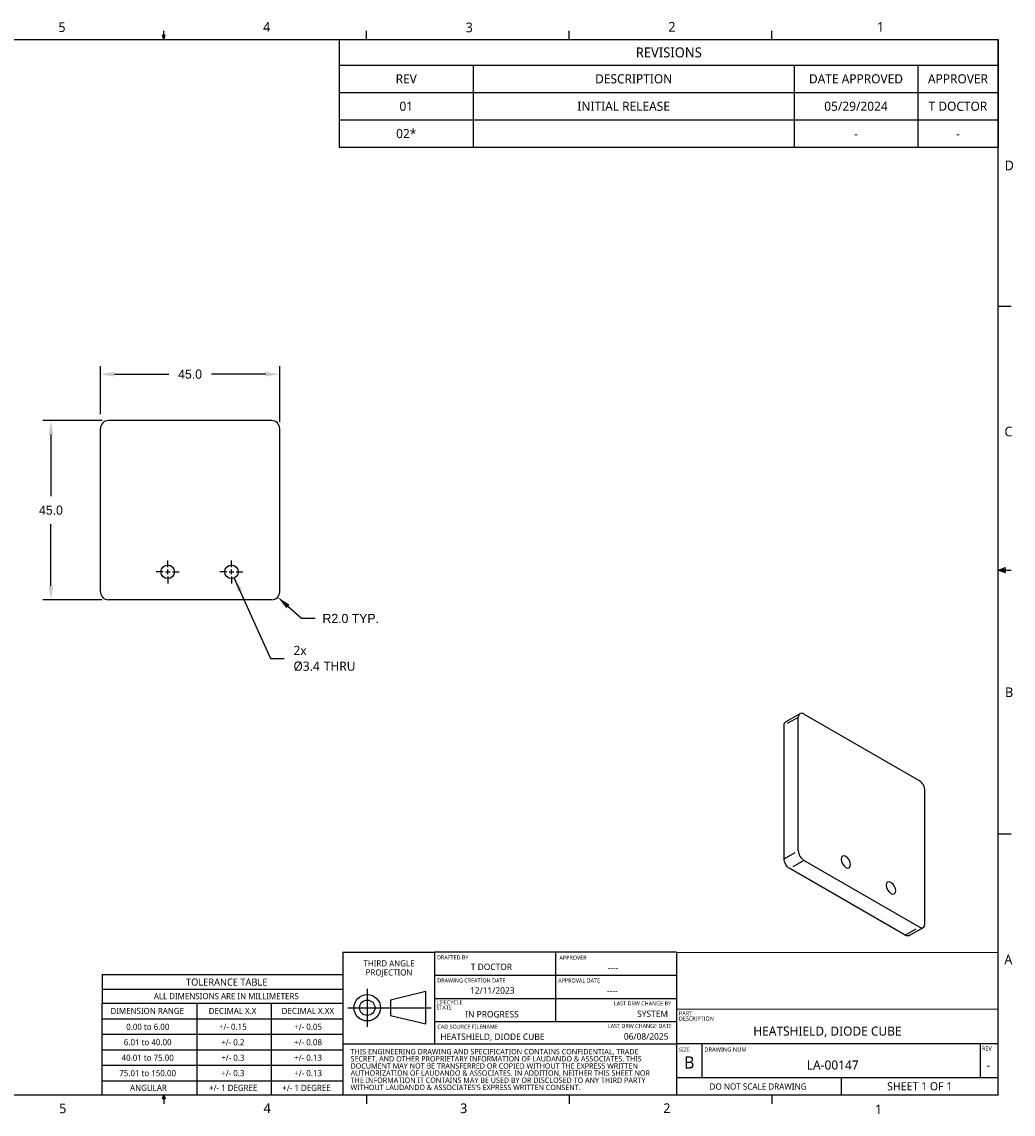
# Model space of a CAD drawing. Extents: x 0.3 to 17, y 0.1 to 10.9.
# Tile 2 of 2: x 7.2 to 17, y 0.1 to 10.9. Entities that reach past the tile are written whole.
import ezdxf

# ---------------------------------------------------------------- set-up
doc = ezdxf.new("R2010")
doc.units = 0
doc.header["$LTSCALE"] = 0.5
doc.header["$MEASUREMENT"] = 0
doc.header["$PDMODE"] = 33
doc.header["$PDSIZE"] = 0.03937
doc.linetypes.add('CENTER', pattern=[0.72, 0.45, -0.09, 0.09, -0.09])
doc.linetypes.add('ONS_PHANTOM', pattern=[0.5, 0.25, -0.05, 0.05, -0.05, 0.05, -0.05])
doc.layers.get('DEFPOINTS').update_dxf_attribs({"linetype": 'CONTINUOUS'})
for name, color, linetype in [('ANNOTATION_LINES', 7, 'CONTINUOUS'), ('ANNOTATION_TEXT', 7, 'CONTINUOUS'), ('BORDER_FRAME', 7, 'CONTINUOUS'), ('CENTERMARKS', 7, 'CONTINUOUS'), ('TABLES', 7, 'CONTINUOUS'), ('TANGENT_LINES', 7, 'CONTINUOUS'), ('TITLE_BLOCK', 7, 'CONTINUOUS'), ('VISIBLE', 7, 'CONTINUOUS')]:
    doc.layers.add(name, color=color, linetype=linetype)
doc.styles.add('ONSHAPE-CUSTOM-STYLE-NOTE0', font='NotoSans-Regular.ttf')
doc.styles.add('ONSHAPE-CUSTOM-STYLE-NOTE1', font='NotoSans-Regular.ttf')
doc.styles.add('ONSHAPE-CUSTOM-STYLE-NOTE2', font='NotoSans-Regular.ttf')
doc.styles.add('ONSHAPE-CUSTOM-STYLE-NOTE3', font='NotoSans-Regular.ttf')
doc.styles.add('ONSHAPE-CUSTOM-STYLE-NOTE4', font='NotoSans-Regular.ttf')
doc.styles.add('ONSHAPE-CUSTOM-STYLE-NOTE5', font='NotoSans-Regular.ttf')
doc.styles.add('ONSHAPE-CUSTOM-STYLE-NOTE6', font='NotoSans-Regular.ttf')
doc.styles.add('ONSHAPE-CUSTOM-STYLE-NOTE7', font='NotoSans-Regular.ttf')
doc.styles.add('ONSHAPE-CUSTOM-STYLE-NOTE_', font='NotoSans-Regular.ttf')
doc.styles.add('ONSHAPE-STANDARD', font='NotoSans-Regular.ttf')
doc.styles.add('ONSHAPE-STANDARD-DIMENSION', font='txt')
doc.styles.add('ONSHAPE-STANDARD-HOLE-CALL', font='Noto Sans', dxfattribs={"height": 0.090551})
doc.styles.add('ONSHAPE-STANDARD-REVISION0', font='Noto Sans')
doc.styles.add('ONSHAPE-STANDARD-REVISION1', font='Noto Sans')
doc.styles.add('ONSHAPE-STANDARD-REVISIONT', font='Noto Sans')
doc.dimstyles.new('ONSHAPE-STANDARD$0', dxfattribs={"dimtxt": 0.090551, "dimasz": 0.137795, "dimexe": 0.07874, "dimexo": 0.062992, "dimgap": 0.090551, "dimtad": 0, "dimtih": 1, "dimtoh": 1, "dimdec": 1, "dimlfac": 25.4, "dimzin": 7, "dimtxsty": 'ONSHAPE-STANDARD-DIMENSION', "dimcen": 0.09, "dimclrd": 7, "dimclre": 7, "dimclrt": 7, "dimadec": 1, "dimazin": 3, "dimtfac": 1, "dimtdec": 1, "dimtofl": 0, "dimtmove": 0, "dimatfit": 3, "dimtolj": 1, "dimtzin": 7})
doc.dimstyles.new('ONSHAPE-STANDARD$4', dxfattribs={"dimtxt": 0.090551, "dimasz": 0.137795, "dimexe": 0.07874, "dimexo": 0.062992, "dimgap": 0.090551, "dimtad": 0, "dimtih": 1, "dimtoh": 1, "dimdec": 1, "dimlfac": 25.4, "dimzin": 7, "dimtxsty": 'ONSHAPE-STANDARD-DIMENSION', "dimcen": 0, "dimclrd": 7, "dimclre": 7, "dimclrt": 7, "dimadec": 1, "dimazin": 3, "dimtfac": 1, "dimtdec": 1, "dimtofl": 0, "dimtmove": 0, "dimatfit": 3, "dimtolj": 1, "dimtzin": 7})

# ---------------------------------------------------------------- blocks, each defined once
blk = doc.blocks.new('*T1')
at = {"layer": 'TABLES', "color": 0, "linetype": 'BYBLOCK'}
for p, q in [((0, 0), (6.513, 0)), ((0, 0), (0, -1.063)), ((6.513, 0), (6.513, -1.063)), ((0, -0.253), (6.513, -0.253)), ((1.324, -0.253), (1.324, -1.063)), ((4.496, -0.253), (4.496, -1.063)), ((5.717, -0.253), (5.717, -1.063)), ((0, -0.523), (6.513, -0.523)), ((0, -0.794), (6.513, -0.794)), ((0, -1.063), (6.513, -1.063))]:
    blk.add_line(p, q, dxfattribs=at)
at = {"layer": 'TABLES', "color": 0}
for s, insert, char_height, width, attachment_point, style in [('{REVISIONS}', (3.257, -0.127), 0.09843, 6.39514, 5, 'ONSHAPE-STANDARD-REVISIONT'), ('REV', (0.662, -0.388), 0.0906, 1.20615, 5, 'ONSHAPE-STANDARD-REVISION0'), ('DESCRIPTION', (2.91, -0.388), 0.09055, 3.05356, 5, 'ONSHAPE-STANDARD-REVISION0'), ('DATE APPROVED', (5.107, -0.388), 0.09055, 1.10321, 5, 'ONSHAPE-STANDARD-REVISION0'), ('APPROVER', (6.115, -0.388), 0.0906, 0.67789, 5, 'ONSHAPE-STANDARD-REVISION0'), ('{01}', (0.662, -0.659), 0.0906, 1.20615, 5, 'ONSHAPE-STANDARD-REVISION1'), ('{\\fNoto Sans|b0|i0|c0|p0;\\W7.90808;    }INITIAL RELEASE', (1.383, -0.659), 0.09055, 3.05356, 4, 'ONSHAPE-STANDARD-REVISION1'), ('{05/29/2024}', (5.107, -0.659), 0.09055, 1.10321, 5, 'ONSHAPE-STANDARD-REVISION1'), ('{T DOCTOR}', (6.115, -0.659), 0.0906, 0.67789, 5, 'ONSHAPE-STANDARD-REVISION1'), ('{02*}', (0.662, -0.929), 0.0906, 1.20615, 5, 'ONSHAPE-STANDARD-REVISION1'), ('{-}', (5.107, -0.929), 0.0906, 1.10321, 5, 'ONSHAPE-STANDARD-REVISION1'), ('{-}', (6.115, -0.929), 0.0906, 0.67789, 5, 'ONSHAPE-STANDARD-REVISION1')]:
    blk.add_mtext(s, dxfattribs=dict(at, insert=insert, char_height=char_height, width=width, attachment_point=attachment_point, style=style))
blk = doc.blocks.new('*U2', base_point=(-0.091, -0.125))
at = {"layer": 'ANNOTATION_TEXT', "color": 0, "char_height": 0.0906, "attachment_point": 7, "style": 'ONSHAPE-STANDARD-HOLE-CALL'}
for s, insert in [('2x', (0, -0.091)), ('%%c3.4', (0, -0.25)), (' THRU', (0.269, -0.247))]:
    blk.add_mtext(s, dxfattribs=dict(at, insert=insert))
blk = doc.blocks.new('*D3')
at = {"layer": 'ANNOTATION_TEXT', "color": 7}
for p, q in [((7.988, 6.951), (7.404, 6.951)), ((7.483, 6.813), (7.483, 6.203)), ((7.483, 5.317), (7.483, 5.928)), ((7.988, 5.18), (7.404, 5.18))]:
    blk.add_line(p, q, dxfattribs=at)
for points in [[(7.506, 6.813), (7.46, 6.813), (7.483, 6.951)], [(7.46, 5.317), (7.506, 5.317), (7.483, 5.18)]]:
    blk.add_solid(points, dxfattribs=at)
at = {"layer": 'DEFPOINTS', "color": 0}
for p in [(7.483, 6.951), (8.051, 6.951), (8.051, 5.18)]:
    blk.add_point(p, dxfattribs=at)
at = {"layer": 'ANNOTATION_TEXT', "color": 7, "insert": (7.483, 6.065), "char_height": 0.0906, "attachment_point": 5, "style": 'ONSHAPE-STANDARD-DIMENSION'}
blk.add_mtext('\\A1;45.0', dxfattribs=at)
blk = doc.blocks.new('*D4')
at = {"layer": 'ANNOTATION_TEXT', "color": 7}
for p, q in [((7.972, 7.014), (7.972, 7.487)), ((9.744, 6.935), (9.744, 7.487)), ((8.11, 7.409), (8.647, 7.409)), ((9.606, 7.409), (9.069, 7.409))]:
    blk.add_line(p, q, dxfattribs=at)
for points in [[(8.11, 7.432), (8.11, 7.386), (7.972, 7.409)], [(9.606, 7.386), (9.606, 7.432), (9.744, 7.409)]]:
    blk.add_solid(points, dxfattribs=at)
at = {"layer": 'DEFPOINTS', "color": 0}
for p in [(9.744, 7.409), (7.972, 6.872), (9.744, 6.872)]:
    blk.add_point(p, dxfattribs=at)
at = {"layer": 'ANNOTATION_TEXT', "color": 7, "insert": (8.858, 7.409), "char_height": 0.0906, "attachment_point": 5, "style": 'ONSHAPE-STANDARD-DIMENSION'}
blk.add_mtext('\\A1;45.0', dxfattribs=at)
blk = doc.blocks.new('*D5')
at = {"layer": 'ANNOTATION_TEXT', "color": 7}
for p, q in [((9.958, 4.994), (9.826, 5.113)), ((10.096, 4.994), (9.958, 4.994))]:
    blk.add_line(p, q, dxfattribs=at)
blk.add_solid([(9.841, 5.13), (9.811, 5.096), (9.724, 5.206)], dxfattribs=at)
at = {"layer": 'DEFPOINTS', "color": 0}
for p in [(9.665, 5.258), (9.724, 5.206)]:
    blk.add_point(p, dxfattribs=at)
at = {"layer": 'ANNOTATION_TEXT', "color": 7, "insert": (10.446, 4.994), "char_height": 0.09055, "attachment_point": 5, "style": 'ONSHAPE-STANDARD-DIMENSION'}
blk.add_mtext('\\A1;R2.0 TYP.', dxfattribs=at)

msp = doc.modelspace()

# ---------------------------------------------------------------- linework, layer by layer
at = {"layer": 'ANNOTATION_LINES'}
for p, q in [((9.2949, 5.3941, 0.3445), (9.6515, 4.5987, -0.3445)), ((9.6515, 4.5987), (9.7893, 4.5987))]:
    msp.add_line(p, q, dxfattribs=at)
msp.add_solid([(9.3303, 5.2589), (9.2949, 5.3941), (9.3722, 5.2777)], dxfattribs=at)
at = {"layer": 'BORDER_FRAME'}
for p, q in [((8.5983, 10.7165), (8.5983, 10.8028)), ((10.6019, 10.7165), (10.6019, 10.8028)), ((12.6055, 10.7165), (12.6055, 10.8028)), ((14.6092, 10.7165), (14.6092, 10.8028)), ((0.3928, 10.7165), (16.846, 10.7165)), ((8.6111, 10.7592), (8.5848, 10.7592)), ((8.5983, 10.7165), (8.5848, 10.7592)), ((8.5911, 10.7592), (8.5983, 10.7165)), ((8.6033, 10.7592), (8.5983, 10.7165)), ((8.5983, 10.7165), (8.6111, 10.7592)), ((16.846, 0.2823), (16.846, 10.7165)), ((16.847, 8.0811), (16.9742, 8.0811)), ((16.847, 5.4732), (16.9153, 5.4977)), ((16.847, 5.4732), (16.9153, 5.4824)), ((16.847, 5.4732), (16.9153, 5.4627)), ((16.847, 5.4732), (16.9153, 5.4502)), ((16.847, 5.4732), (16.9742, 5.4732)), ((16.9153, 5.4977), (16.9153, 5.4502)), ((16.847, 2.8653), (16.9742, 2.8653)), ((16.846, 0.2823), (0.3928, 0.2823)), ((8.5848, 0.247), (8.5983, 0.2822)), ((8.6111, 0.247), (8.5848, 0.247)), ((8.5983, 0.2822), (8.6111, 0.247)), ((8.5983, 0.2822), (8.5983, 0.1959)), ((10.6019, 0.2822), (10.6019, 0.1959)), ((12.6055, 0.2822), (12.6055, 0.1959)), ((14.6091, 0.2795), (14.6091, 0.1959))]:
    msp.add_line(p, q, dxfattribs=at)
at = {"layer": 'CENTERMARKS', "linetype": 'CENTER'}
for p, q in [((8.6376, 5.502), (8.6376, 5.5689)), ((9.2675, 5.502), (9.2675, 5.5689)), ((8.5907, 5.4551), (8.5238, 5.4551)), ((8.6376, 5.4083), (8.6376, 5.3414)), ((8.6844, 5.4551), (8.7514, 5.4551)), ((9.2207, 5.4551), (9.1537, 5.4551)), ((9.2675, 5.4083), (9.2675, 5.3414)), ((9.3144, 5.4551), (9.3813, 5.4551))]:
    msp.add_line(p, q, dxfattribs=at)
at = {"layer": 'CENTERMARKS', "linetype": 'CONTINUOUS'}
for p, q in [((8.6142, 5.4551), (8.661, 5.4551)), ((8.6376, 5.4317), (8.6376, 5.4786)), ((9.2441, 5.4551), (9.2909, 5.4551)), ((9.2675, 5.4317), (9.2675, 5.4786))]:
    msp.add_line(p, q, dxfattribs=at)
at = {"layer": 'TANGENT_LINES', "linetype": 'ONS_PHANTOM'}
for p, q in [((14.8692, 4.0172), (14.73, 3.9369)), ((14.73, 2.6189), (14.8692, 2.6992)), ((14.9248, 2.6028), (14.7857, 2.5224)), ((15.927, 1.8635), (16.0662, 1.9438))]:
    msp.add_line(p, q, dxfattribs=at)
at = {"layer": 'TITLE_BLOCK', "linetype": 'CONTINUOUS'}
for p, q in [((10.3686, 1.6946), (10.3686, 0.7891)), ((11.2742, 1.6946), (11.2742, 0.7901)), ((13.666, 1.6946), (16.846, 1.6939)), ((13.666, 1.6946), (13.666, 0.7891)), ((10.3686, 0.7901), (10.3686, 0.2823)), ((13.666, 0.7902), (13.666, 0.283))]:
    msp.add_line(p, q, dxfattribs=at)
at = {"layer": 'TITLE_BLOCK'}
for p, q in [((10.3686, 1.6946), (11.2742, 1.6946)), ((13.666, 1.6946), (11.2742, 1.6946)), ((12.4688, 1.6946), (12.4688, 1.0067)), ((7.9901, 1.4739), (7.9901, 1.1878)), ((7.9902, 1.474), (10.3686, 1.474)), ((13.6634, 1.4646), (11.2742, 1.4646)), ((7.9902, 1.331), (10.3686, 1.331)), ((10.6092, 1.3341), (10.6092, 0.9583)), ((11.1871, 1.3054), (10.8385, 1.2223)), ((11.1871, 0.987), (11.1871, 1.3054)), ((7.9901, 0.2821), (7.9901, 1.1878)), ((10.3686, 1.1879), (7.9902, 1.1879)), ((8.9243, 1.1879), (8.9243, 0.2823)), ((9.6598, 1.1879), (9.6598, 0.2823)), ((10.8385, 1.2223), (10.8385, 1.0701)), ((13.6634, 1.2357), (11.2742, 1.2357)), ((10.4186, 1.1462), (11.24, 1.1462)), ((10.8385, 1.1462), (11.1871, 1.1462)), ((13.666, 1.1341), (16.846, 1.1329)), ((10.3686, 1.0347), (7.9902, 1.0347)), ((10.8385, 1.0701), (11.1871, 0.987)), ((13.6634, 1.0067), (11.2742, 1.0067)), ((10.3686, 0.8814), (7.9902, 0.8814)), ((10.3686, 0.7901), (13.666, 0.7901)), ((16.846, 0.7899), (13.666, 0.7901)), ((13.9185, 0.4542), (13.9185, 0.7901)), ((16.6679, 0.7901), (16.6679, 0.4563)), ((10.3686, 0.7281), (7.9902, 0.7281)), ((10.3686, 0.5749), (7.9902, 0.5749)), ((16.846, 0.4543), (13.666, 0.4542)), ((15.2924, 0.4542), (15.2924, 0.2823)), ((10.3686, 0.4216), (7.9902, 0.4216))]:
    msp.add_line(p, q, dxfattribs=at)
for radius in [0.1302, 0.0761]:
    msp.add_circle((10.6092, 1.1462), radius, dxfattribs=at)
at = {"layer": 'VISIBLE'}
for p, q in [((9.6652, 6.9512), (8.051, 6.9512)), ((7.9722, 5.2583), (7.9722, 6.8725)), ((9.7439, 5.2583), (9.7439, 6.8725)), ((9.6652, 5.1795), (8.051, 5.1795)), ((14.8855, 4.0533), (14.7463, 3.9729)), ((14.8692, 2.6992), (14.8692, 4.0172)), ((16.0662, 3.3904), (14.9248, 4.0494)), ((14.73, 2.6189), (14.73, 3.9369)), ((16.1219, 1.976), (16.1219, 3.2939)), ((16.0662, 1.9438), (14.9248, 2.6028)), ((15.927, 1.8635), (14.7857, 2.5224)), ((15.9664, 1.8596), (16.1056, 1.9399))]:
    msp.add_line(p, q, dxfattribs=at)
for centre in [(8.6376, 5.4551), (9.2675, 5.4551)]:
    msp.add_circle(centre, 0.0669, dxfattribs=at)
for centre, start, end in [((8.051, 6.8725), 90, 180), ((9.6652, 6.8725), 0, 90), ((8.051, 5.2583), 180, 270), ((9.6652, 5.2583), 270, 0)]:
    msp.add_arc(centre, 0.0787, start, end, dxfattribs=at)
for centre, start_param, end_param in [((14.9248, 3.9851), 5.4977871, 7.0685835), ((16.0662, 3.3261), 3.9269908, 5.4977871), ((14.9248, 2.6671), 0.7853982, 2.3561945), ((16.0662, 2.0081), 2.3561945, 3.9269908)]:
    msp.add_ellipse(centre, major_axis=(-0.0394, 0.0682), ratio=0.5773503, start_param=start_param, end_param=end_param, dxfattribs=at)
at = {"layer": 'VISIBLE', "extrusion": (0, 0, -1)}
for centre, start_param, end_param in [((14.7857, 3.9047), 2.3561945, 3.1415927), ((14.7857, 2.5867), 0.7853982, 2.3561945), ((15.927, 1.9278), 0, 0.7853982)]:
    msp.add_ellipse(centre, major_axis=(0.0394, -0.0682), ratio=0.5773503, start_param=start_param, end_param=end_param, dxfattribs=at)
for centre in [(15.3396, 2.5883), (15.7851, 2.3312)]:
    msp.add_ellipse(centre, major_axis=(0.0335, -0.058), ratio=0.5773503, dxfattribs=at)

# ---------------------------------------------------------------- block references
at = {"layer": 'ANNOTATION_TEXT', "color": 7}
msp.add_blockref('*U2', (9.7893, 4.5987), dxfattribs=at)
at = {"layer": 'TABLES'}
msp.add_blockref('*T1', (10.3328, 10.7165), dxfattribs=at)

# ---------------------------------------------------------------- texts
at = {"layer": 'BORDER_FRAME', "char_height": 0.0954, "attachment_point": 1, "style": 'ONSHAPE-STANDARD'}
for s, insert in [('5', (7.5568, 10.8876)), ('4', (9.5802, 10.8901)), ('3', (11.582, 10.885)), ('2', (13.5851, 10.8907)), ('1', (15.6474, 10.8908)), ('D', (16.9099, 9.5208)), ('C', (16.9068, 6.8902)), ('B', (16.9136, 4.3129)), ('A', (16.9058, 1.6709)), ('5', (7.5644, 0.1993)), ('4', (9.5846, 0.2025)), ('3', (11.527, 0.2003)), ('2', (13.5355, 0.2012)), ('1', (15.6279, 0.1899))]:
    msp.add_mtext(s, dxfattribs=dict(at, insert=insert))
at = {"layer": 'TITLE_BLOCK'}
for s, insert, char_height, attachment_point, style in [('DRAFTED BY', (11.2986, 1.6634), 0.04007, 1, 'ONSHAPE-STANDARD'), ('APPROVER', (12.509, 1.6607), 0.04007, 1, 'ONSHAPE-STANDARD'), ('THIRD ANGLE', (10.8243, 1.6152), 0.060101, 2, 'ONSHAPE-STANDARD'), ('PROJECTION', (10.8245, 1.5254), 0.0601, 2, 'ONSHAPE-STANDARD'), ('TOLERANCE TABLE', (9.2202, 1.4352), 0.070118, 2, 'ONSHAPE-STANDARD'), ('DRAWING CREATION DATE', (11.3017, 1.4361), 0.040067, 1, 'ONSHAPE-STANDARD'), ('APPROVAL DATE', (12.4967, 1.4355), 0.040067, 1, 'ONSHAPE-CUSTOM-STYLE-NOTE_'), ('ALL DIMENSIONS ARE IN MILLIMETERS', (9.2159, 1.2911), 0.060101, 2, 'ONSHAPE-STANDARD'), ('LIFECYCLE', (11.2929, 1.2199), 0.04007, 1, 'ONSHAPE-STANDARD'), ('DIMENSION RANGE', (8.435, 1.145), 0.060101, 2, 'ONSHAPE-STANDARD'), ('DECIMAL X.X', (9.2785, 1.145), 0.060101, 2, 'ONSHAPE-STANDARD'), ('DECIMAL X.XX', (10.0224, 1.145), 0.060101, 2, 'ONSHAPE-STANDARD'), ('STATE', (11.2929, 1.1681), 0.04007, 1, 'ONSHAPE-STANDARD'), ('PART', (13.69, 1.1116), 0.04007, 1, 'ONSHAPE-STANDARD'), ('0.00 to 6.00', (8.4401, 0.988), 0.060101, 2, 'ONSHAPE-STANDARD'), ('+/- 0.15', (9.2806, 0.988), 0.0601, 2, 'ONSHAPE-STANDARD'), ('+/- 0.05', (10.0248, 0.988), 0.0601, 2, 'ONSHAPE-STANDARD'), ('CAD SOURCE FILENAME', (11.3025, 0.9789), 0.040067, 1, 'ONSHAPE-STANDARD'), ('DESCRIPTION', (13.69, 1.0598), 0.040067, 1, 'ONSHAPE-STANDARD'), ('6.01 to 40.00', (8.4397, 0.8354), 0.060101, 2, 'ONSHAPE-STANDARD'), ('+/- 0.2', (9.281, 0.8354), 0.0601, 2, 'ONSHAPE-STANDARD'), ('+/- 0.08', (10.0248, 0.8354), 0.0601, 2, 'ONSHAPE-STANDARD'), ('DRAWING NUM', (13.9406, 0.7551), 0.042405, 1, 'ONSHAPE-STANDARD'), ('REV', (16.6862, 0.7636), 0.04007, 1, 'ONSHAPE-STANDARD'), ('40.01 to 75.00', (8.4393, 0.6827), 0.060101, 2, 'ONSHAPE-STANDARD'), ('+/- 0.3', (9.281, 0.6827), 0.0601, 2, 'ONSHAPE-STANDARD'), ('+/- 0.13', (10.0248, 0.6827), 0.0601, 2, 'ONSHAPE-STANDARD'), ('THIS ENGINEERING DRAWING AND SPECIFICATION CONTAINS CONFIDENTIAL, TRADE', (10.4444, 0.739), 0.053006, 1, 'ONSHAPE-STANDARD'), ('SECRET, AND OTHER PROPRIETARY INFORMATION OF LAUDANDO & ASSOCIATES. THIS', (10.4444, 0.6684), 0.053006, 1, 'ONSHAPE-STANDARD'), ('SIZE', (13.69, 0.7524), 0.04007, 1, 'ONSHAPE-STANDARD'), ('B', (13.792, 0.6655), 0.1202, 2, 'ONSHAPE-STANDARD'), ('DOCUMENT MAY NOT BE TRANSFERRED OR COPIED WITHOUT THE EXPRESS WRITTEN', (10.4444, 0.5977), 0.053006, 1, 'ONSHAPE-STANDARD'), ('75.01 to 150.00', (8.4389, 0.5301), 0.060101, 2, 'ONSHAPE-STANDARD'), ('+/- 0.3', (9.281, 0.5301), 0.0601, 2, 'ONSHAPE-STANDARD'), ('+/- 0.13', (10.0248, 0.5301), 0.0601, 2, 'ONSHAPE-STANDARD'), ('AUTHORIZATION OF LAUDANDO & ASSOCIATES. IN ADDITION, NEITHER THIS SHEET NOR', (10.4444, 0.527), 0.053006, 1, 'ONSHAPE-STANDARD'), ('THE INFORMATION IT CONTAINS MAY BE USED BY OR DISCLOSED TO ANY THIRD PARTY', (10.4444, 0.4563), 0.053006, 1, 'ONSHAPE-STANDARD'), ('ANGULAR', (8.4465, 0.3847), 0.0601, 2, 'ONSHAPE-STANDARD'), ('+/- 1 DEGREE', (9.2846, 0.3847), 0.060101, 2, 'ONSHAPE-STANDARD'), ('+/- 1 DEGREE', (10.0088, 0.3847), 0.060101, 2, 'ONSHAPE-STANDARD'), ("WITHOUT LAUDANDO & ASSOCIATES'S EXPRESS WRITTEN CONSENT.", (10.4444, 0.3857), 0.053006, 1, 'ONSHAPE-STANDARD'), ('DO NOT SCALE DRAWING', (14.4723, 0.3981), 0.061063, 2, 'ONSHAPE-STANDARD')]:
    msp.add_mtext(s, dxfattribs=dict(at, insert=insert, char_height=char_height, attachment_point=attachment_point, style=style))
at = {"layer": 'TITLE_BLOCK', "attachment_point": 1}
for s, insert, char_height, width, style in [('{\\fNoto Sans|b0|i0|c0|p0;\\W6.94722;  }T DOCTOR', (11.3336, 1.5824), 0.063607, 1.076884, 'ONSHAPE-STANDARD'), ('{\\fNoto Sans|b0|i0|c0|p0;\\W7.09482;   }----', (12.526, 1.5757), 0.063607, 1.095515, 'ONSHAPE-STANDARD'), ('{\\fNoto Sans|b0|i0|c0|p0;\\W6.48290;  }12/11/2023', (11.3454, 1.349), 0.063607, 1.072549, 'ONSHAPE-STANDARD'), ('{\\fNoto Sans|b0|i0|c0|p0;\\W6.92877;   }----', (12.5309, 1.3463), 0.063607, 1.072549, 'ONSHAPE-CUSTOM-STYLE-NOTE0'), ('{\\fNoto Sans|b0|i0|c0|p0;\\W4.84526; }LAST DRW CHANGE BY', (12.9811, 1.2094), 0.040067, 0.662958, 'ONSHAPE-CUSTOM-STYLE-NOTE6'), ('{\\fNoto Sans|b0|i0|c0|p0;\\W5.50828;  }IN PROGRESS', (11.3408, 1.1141), 0.063607, 1.072549, 'ONSHAPE-CUSTOM-STYLE-NOTE1'), ('{\\fNoto Sans|b0|i0|c0|p0;\\W6.64324;  }SYSTEM', (12.9906, 1.118), 0.063607, 0.624475, 'ONSHAPE-CUSTOM-STYLE-NOTE7'), ('LAST DRW CHANGE DATE', (12.9866, 0.9861), 0.040067, 0.662958, 'ONSHAPE-STANDARD'), ('HEATSHIELD, DIODE CUBE', (11.3314, 0.8916), 0.063607, 1.704561, 'ONSHAPE-CUSTOM-STYLE-NOTE3'), ('{\\fNoto Sans|b0|i0|c0|p0;\\W6.83535; }06/08/2025', (12.9984, 0.8948), 0.063607, 0.624475, 'ONSHAPE-CUSTOM-STYLE-NOTE2'), ('{\\fNoto Sans|b0|i0|c0|p0;\\W7.66451;   }HEATSHIELD, DIODE CUBE', (13.7198, 0.9607), 0.090551, 3.08325, 'ONSHAPE-CUSTOM-STYLE-NOTE5'), ('{\\fNoto Sans|b0|i0|c0|p0;\\W7.90767;    }LA-00147', (13.9836, 0.625), 0.090551, 2.630797, 'ONSHAPE-CUSTOM-STYLE-NOTE4'), ('{\\fNoto Sans|b0|i0|c0|p0;\\W3.91256; }-', (16.6088, 0.6247), 0.090551, 0.297497, 'ONSHAPE-STANDARD'), ('{\\fNoto Sans|b0|i0|c0|p0;\\W7.13836;  }SHEET 1 OF 1', (15.3599, 0.4101), 0.080135, 1.501676, 'ONSHAPE-STANDARD')]:
    msp.add_mtext(s, dxfattribs=dict(at, insert=insert, char_height=char_height, width=width, style=style))

# ---------------------------------------------------------------- dimensions: what is measured, and where the dimension line sits
at = {"layer": 'ANNOTATION_TEXT'}
dim = msp.add_linear_dim(base=(9.7439, 7.4086), p1=(7.9722, 6.8725, 0.689), p2=(9.7439, 6.8725, 0.689), dimstyle='ONSHAPE-STANDARD$0', override={"dimlfac": 25.4, "dimpost": ''}, dxfattribs=at)
dim.commit()
dim.dimension.update_dxf_attribs({"geometry": '*D4', "text_midpoint": (8.8581, 7.4086), "dimtype": 160})
dim = msp.add_linear_dim(base=(7.4829, 6.9512), p1=(8.051, 5.1795, 0.689), p2=(8.051, 6.9512, 0.689), angle=90, dimstyle='ONSHAPE-STANDARD$0', override={"dimlfac": 25.4, "dimpost": ''}, dxfattribs=at)
dim.commit()
dim.dimension.update_dxf_attribs({"geometry": '*D3', "text_midpoint": (7.4829, 6.0654), "dimtype": 160})
dim = msp.add_radius_dim(center=(9.6652, 5.2583, 0.689), mpoint=(9.7236, 5.2055, 0.689), dimstyle='ONSHAPE-STANDARD$4', override={"dimexe": 0.020614, "dimlfac": 25.4, "dimpost": 'R<> TYP.', "dimse1": 0, "dimtofl": 0, "dimtmove": 0, "dimatfit": 0}, dxfattribs=at)
dim.commit()
dim.dimension.update_dxf_attribs({"geometry": '*D5', "text_midpoint": (10.4464, 4.994), "dimtype": 164})

doc.saveas('drawing.dxf')
